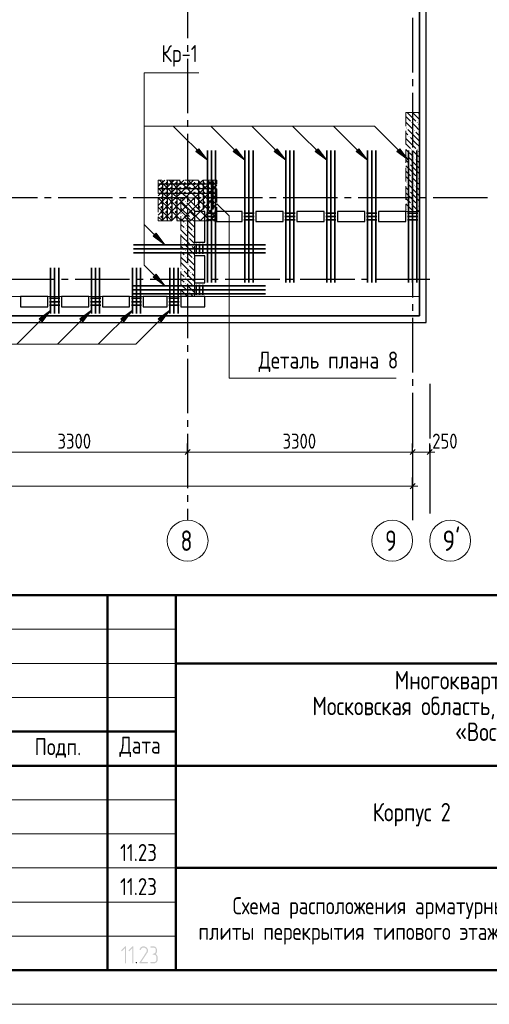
# Model space of a CAD drawing. Header units: millimetres. Extents: x 0 to 43617, y 0 to 59400.
# Tile 10 of 31: x 27211 to 34098, y 0 to 14442. Entities that reach past the tile are written whole.
import ezdxf

# ---------------------------------------------------------------- set-up
doc = ezdxf.new("R2010")
doc.units = ezdxf.units.MM
doc.linetypes.add('______2', pattern=[270, 200, -70])
doc.linetypes.add('______5', pattern=[1100, 800, -100, 100, -100])
for name, color, linetype, lineweight in [('S1 Стержни арматуры фон', 7, 'Continuous', 25), ('Standard', 7, 'Continuous', 25), ('Вспомогательная арматура', 7, 'Continuous', 25), ('ЖБ Пилон', 180, 'Continuous', 25), ('Оси', 40, '______5', 18), ('Позиционная метка номер позиции', 7, 'Continuous', 13), ('Поперечная арматура', 7, 'Continuous', 25), ('Поперечное армирование AW фон', 7, 'Continuous', 25), ('Примечания', 7, 'Continuous', 25)]:
    doc.layers.add(name, color=color, linetype=linetype, lineweight=lineweight)
doc.layers.add('ЖБ Перекрытие верхний уровень', color=7, linetype='Continuous', lineweight=25, true_color=0xe0e0ff)
doc.styles.add('GOST 2.304-81', font='txt')
doc.styles.add('ISOCPEUR', font='txt')

msp = doc.modelspace()

# ---------------------------------------------------------------- hatches: boundary and pattern name
at = {"layer": 'Standard', "linetype": 'Continuous', "lineweight": 25, "transparency": 33554687}
for points in [[(28772, 610), (28772, 609), (28772, 608), (28772, 607), (28771, 606), (28771, 605), (28771, 605), (28770, 604), (28769, 603), (28768, 602), (28767, 602), (28765, 601), (28763, 601), (28763, 601), (28762, 601), (28761, 602), (28761, 602), (28760, 602), (28759, 602), (28758, 603), (28757, 603), (28756, 604), (28756, 605), (28755, 605), (28755, 606), (28755, 607), (28754, 608), (28754, 609), (28754, 610), (28754, 820), (28716, 782), (28715, 780), (28713, 780), (28712, 779), (28710, 779), (28708, 779), (28707, 780), (28705, 780), (28704, 782), (28702, 783), (28702, 785), (28701, 786), (28701, 788), (28701, 788), (28701, 789), (28701, 790), (28702, 790), (28702, 791), (28702, 792), (28703, 793), (28704, 794), (28757, 848), (28758, 849), (28760, 849), (28761, 850), (28763, 850), (28765, 850), (28766, 849), (28768, 849), (28769, 848), (28770, 847), (28770, 846), (28771, 846), (28771, 845), (28772, 844), (28772, 843), (28772, 842), (28772, 841)], [(28878, 610), (28878, 609), (28878, 608), (28878, 607), (28878, 606), (28878, 605), (28877, 605), (28877, 604), (28876, 603), (28875, 602), (28873, 602), (28872, 601), (28870, 601), (28869, 601), (28869, 601), (28868, 602), (28867, 602), (28866, 602), (28865, 602), (28865, 603), (28863, 603), (28863, 604), (28862, 605), (28862, 605), (28861, 606), (28861, 607), (28861, 608), (28861, 609), (28861, 610), (28861, 820), (28823, 782), (28821, 780), (28820, 780), (28818, 779), (28817, 779), (28815, 779), (28813, 780), (28812, 780), (28810, 782), (28809, 783), (28808, 785), (28808, 786), (28808, 788), (28808, 788), (28808, 789), (28808, 790), (28808, 790), (28809, 791), (28809, 792), (28810, 793), (28810, 794), (28863, 848), (28865, 849), (28866, 849), (28868, 850), (28869, 850), (28871, 850), (28873, 849), (28874, 849), (28876, 848), (28876, 847), (28877, 846), (28877, 846), (28878, 845), (28878, 844), (28878, 843), (28878, 842), (28878, 841)], [(29082, 601), (28976, 601), (28975, 601), (28973, 602), (28971, 603), (28970, 604), (28969, 606), (28968, 607), (28967, 609), (28967, 611), (28967, 612), (28968, 613), (28968, 614), (28969, 615), (29066, 763), (29070, 770), (29073, 776), (29074, 779), (29074, 782), (29075, 786), (29075, 789), (29075, 791), (29075, 793), (29074, 795), (29074, 798), (29073, 800), (29073, 802), (29072, 804), (29071, 806), (29070, 807), (29069, 809), (29068, 811), (29067, 813), (29065, 814), (29064, 816), (29062, 818), (29060, 819), (29059, 821), (29057, 822), (29055, 823), (29053, 824), (29051, 826), (29049, 827), (29047, 828), (29045, 828), (29043, 829), (29041, 830), (29039, 831), (29036, 831), (29034, 831), (29032, 832), (29030, 832), (29028, 832), (29024, 832), (29021, 831), (29018, 831), (29016, 830), (29013, 829), (29010, 828), (29007, 827), (29005, 825), (29002, 823), (29000, 821), (28997, 819), (28995, 816), (28993, 813), (28991, 809), (28989, 806), (28988, 802), (28987, 800), (28986, 799), (28985, 798), (28984, 798), (28984, 797), (28982, 797), (28981, 796), (28980, 796), (28978, 796), (28976, 797), (28974, 797), (28973, 798), (28972, 799), (28972, 800), (28971, 800), (28971, 801), (28971, 802), (28970, 803), (28970, 804), (28970, 805), (28971, 808), (28972, 811), (28973, 813), (28974, 816), (28975, 818), (28976, 820), (28978, 823), (28979, 825), (28980, 827), (28982, 829), (28983, 831), (28985, 832), (28987, 834), (28988, 836), (28990, 837), (28992, 839), (28994, 840), (28998, 843), (29001, 845), (29005, 846), (29009, 848), (29013, 849), (29018, 849), (29022, 850), (29027, 850), (29030, 850), (29033, 850), (29036, 849), (29039, 849), (29042, 848), (29045, 848), (29048, 847), (29051, 846), (29054, 845), (29056, 843), (29059, 842), (29062, 840), (29064, 839), (29067, 837), (29070, 835), (29072, 833), (29075, 830), (29077, 828), (29079, 826), (29081, 823), (29083, 820), (29085, 818), (29087, 815), (29088, 813), (29089, 810), (29090, 807), (29091, 804), (29092, 801), (29092, 798), (29093, 795), (29093, 792), (29093, 789), (29093, 784), (29092, 780), (29092, 776), (29090, 772), (29090, 770), (29089, 767), (29088, 765), (29087, 763), (29086, 760), (29084, 758), (29083, 755), (29081, 753), (28993, 619), (29082, 619), (29084, 619), (29086, 618), (29087, 618), (29088, 616), (29090, 615), (29091, 613), (29091, 612), (29091, 610), (29091, 609), (29091, 607), (29090, 606), (29089, 604), (29088, 603), (29088, 603), (29087, 602), (29086, 602), (29085, 602), (29084, 601), (29083, 601)], [(29205, 737), (29208, 736), (29211, 734), (29214, 732), (29216, 730), (29219, 727), (29221, 724), (29223, 722), (29225, 718), (29227, 715), (29229, 712), (29230, 708), (29232, 705), (29233, 701), (29233, 697), (29234, 694), (29234, 690), (29234, 655), (29234, 652), (29233, 649), (29233, 646), (29233, 644), (29232, 641), (29231, 639), (29231, 636), (29230, 634), (29229, 632), (29228, 629), (29226, 627), (29225, 625), (29223, 623), (29222, 621), (29220, 619), (29218, 617), (29216, 615), (29214, 613), (29212, 611), (29210, 610), (29208, 609), (29205, 607), (29203, 606), (29201, 605), (29198, 604), (29196, 603), (29194, 603), (29191, 602), (29188, 602), (29186, 602), (29183, 601), (29180, 601), (29136, 601), (29134, 601), (29132, 602), (29131, 603), (29129, 604), (29128, 605), (29128, 607), (29127, 608), (29127, 610), (29127, 611), (29128, 613), (29128, 614), (29129, 616), (29130, 616), (29130, 617), (29131, 618), (29132, 618), (29133, 619), (29134, 619), (29135, 619), (29136, 619), (29180, 619), (29184, 619), (29188, 620), (29191, 620), (29194, 622), (29197, 623), (29200, 625), (29203, 627), (29206, 629), (29208, 632), (29210, 635), (29212, 638), (29213, 641), (29215, 644), (29215, 647), (29216, 651), (29216, 655), (29216, 690), (29216, 694), (29215, 697), (29215, 701), (29213, 704), (29212, 707), (29210, 710), (29208, 713), (29206, 715), (29203, 718), (29200, 720), (29197, 722), (29194, 723), (29191, 724), (29188, 725), (29184, 726), (29180, 726), (29171, 726), (29169, 726), (29168, 726), (29166, 727), (29165, 728), (29164, 730), (29163, 731), (29163, 733), (29163, 735), (29163, 736), (29163, 737), (29164, 738), (29165, 740), (29165, 741), (29166, 742), (29167, 742), (29167, 743), (29168, 743), (29169, 743), (29170, 743), (29171, 743), (29175, 743), (29179, 744), (29182, 745), (29185, 746), (29188, 747), (29191, 749), (29194, 751), (29197, 754), (29199, 756), (29201, 759), (29203, 762), (29204, 765), (29206, 768), (29206, 772), (29207, 775), (29207, 779), (29207, 797), (29207, 800), (29206, 804), (29206, 807), (29204, 810), (29203, 814), (29201, 816), (29199, 819), (29197, 822), (29194, 824), (29191, 826), (29188, 828), (29185, 830), (29182, 831), (29179, 832), (29175, 832), (29171, 832), (29136, 832), (29134, 832), (29132, 833), (29131, 834), (29129, 835), (29128, 836), (29128, 838), (29127, 839), (29127, 841), (29127, 842), (29128, 844), (29128, 845), (29129, 847), (29130, 847), (29130, 848), (29131, 849), (29132, 849), (29133, 850), (29134, 850), (29135, 850), (29136, 850), (29171, 850), (29174, 850), (29177, 850), (29180, 849), (29182, 849), (29185, 849), (29187, 848), (29190, 847), (29192, 846), (29194, 845), (29197, 844), (29199, 843), (29201, 841), (29203, 840), (29205, 838), (29207, 836), (29209, 835), (29211, 833), (29213, 831), (29214, 829), (29216, 826), (29217, 824), (29219, 822), (29220, 820), (29221, 817), (29222, 815), (29222, 813), (29223, 810), (29224, 807), (29224, 805), (29224, 802), (29225, 800), (29225, 797), (29225, 779), (29225, 773), (29225, 772), (29225, 771), (29225, 770), (29224, 770), (29224, 768), (29224, 767), (29223, 767), (29223, 766), (29223, 764), (29222, 761), (29221, 759), (29220, 756), (29218, 753), (29217, 751), (29215, 749), (29214, 746), (29212, 744), (29210, 742), (29208, 740)], [(28923, 619), (28924, 619), (28926, 618), (28927, 618), (28929, 616), (28930, 615), (28931, 613), (28932, 612), (28932, 610), (28932, 609), (28931, 607), (28930, 606), (28929, 604), (28929, 603), (28928, 603), (28927, 602), (28927, 602), (28926, 602), (28925, 601), (28924, 601), (28923, 601), (28921, 601), (28919, 602), (28917, 603), (28916, 604), (28915, 605), (28914, 607), (28914, 608), (28914, 610), (28914, 611), (28914, 613), (28915, 614), (28916, 616), (28917, 616), (28917, 617), (28918, 618), (28919, 618), (28920, 619), (28921, 619), (28922, 619)]]:
    msp.add_hatch(color=7, dxfattribs=at).paths.add_polyline_path(points, flags=16)
at = {"layer": 'ЖБ Пилон', "linetype": 'Continuous', "lineweight": 18, "transparency": 33554687}
for points in [[(32874, 12853), (32881, 12860), (32887, 12853), (32881, 12847)], [(32954, 12933), (32961, 12940), (32967, 12933), (32961, 12927)], [(33034, 12933), (33041, 12940), (33047, 12933), (33041, 12927)], [(32914, 12733), (32921, 12740), (32927, 12733), (32921, 12727)], [(32994, 12813), (33001, 12820), (33007, 12813), (33001, 12807)], [(32874, 12453), (32881, 12460), (32887, 12453), (32881, 12447)], [(32954, 12533), (32961, 12540), (32967, 12533), (32961, 12527)], [(33034, 12533), (33041, 12540), (33047, 12533), (33041, 12527)], [(32914, 12333), (32921, 12340), (32927, 12333), (32921, 12327)], [(32994, 12413), (33001, 12420), (33007, 12413), (33001, 12407)], [(32954, 12133), (32961, 12140), (32967, 12133), (32961, 12127)], [(33034, 12133), (33041, 12140), (33047, 12133), (33041, 12127)], [(32874, 12053), (32881, 12060), (32887, 12053), (32881, 12047)], [(32994, 12013), (33001, 12020), (33007, 12013), (33001, 12007)], [(32914, 11933), (32921, 11940), (32927, 11933), (32921, 11927)], [(29634, 11773), (29641, 11780), (29647, 11773), (29641, 11767)], [(29754, 11733), (29761, 11740), (29767, 11733), (29761, 11727)], [(32954, 11733), (32961, 11740), (32967, 11733), (32961, 11727)], [(33034, 11733), (33041, 11740), (33047, 11733), (33041, 11727)], [(29594, 11573), (29601, 11580), (29607, 11573), (29601, 11567)], [(29674, 11653), (29681, 11660), (29687, 11653), (29681, 11647)], [(32874, 11653), (32881, 11660), (32887, 11653), (32881, 11647)], [(29634, 11453), (29641, 11460), (29647, 11453), (29641, 11447)], [(29714, 11533), (29721, 11540), (29727, 11533), (29721, 11527)], [(29634, 11373), (29641, 11380), (29647, 11373), (29641, 11367)], [(29754, 11333), (29761, 11340), (29767, 11333), (29761, 11327)], [(29594, 11173), (29601, 11180), (29607, 11173), (29601, 11167)], [(29674, 11253), (29681, 11260), (29687, 11253), (29681, 11247)], [(29714, 11133), (29721, 11140), (29727, 11133), (29721, 11127)], [(29634, 11053), (29641, 11060), (29647, 11053), (29641, 11047)], [(29634, 10973), (29641, 10980), (29647, 10973), (29641, 10967)], [(29674, 10853), (29681, 10860), (29687, 10853), (29681, 10847)], [(29754, 10933), (29761, 10940), (29767, 10933), (29761, 10927)], [(29594, 10773), (29601, 10780), (29607, 10773), (29601, 10767)], [(29714, 10733), (29721, 10740), (29727, 10733), (29721, 10727)], [(29634, 10653), (29641, 10660), (29647, 10653), (29641, 10647)], [(29634, 10573), (29641, 10580), (29647, 10573), (29641, 10567)], [(29674, 10453), (29681, 10460), (29687, 10453), (29681, 10447)], [(29754, 10533), (29761, 10540), (29767, 10533), (29761, 10527)]]:
    msp.add_hatch(color=7, dxfattribs=at).paths.add_polyline_path(points, flags=16)
at = {"layer": 'Позиционная метка номер позиции', "linetype": 'Continuous', "lineweight": 13, "transparency": 33554687}
for points in [[(29837, 12549), (29964, 12379), (29794, 12506)], [(30387, 12549), (30514, 12379), (30344, 12506)], [(30987, 12549), (31114, 12379), (30944, 12506)], [(31587, 12549), (31714, 12379), (31544, 12506)], [(32187, 12549), (32314, 12379), (32144, 12506)], [(32787, 12549), (32914, 12379), (32744, 12506)], [(29212, 11310), (29339, 11140), (29169, 11267)], [(29212, 10710), (29339, 10540), (29169, 10667)], [(27499, 10055), (27669, 10182), (27542, 10012)], [(28094, 10055), (28264, 10182), (28137, 10012)], [(28694, 10055), (28864, 10182), (28737, 10012)], [(29244, 10055), (29414, 10182), (29287, 10012)], [(29244, 10055), (29414, 10182), (29287, 10012)]]:
    msp.add_hatch(color=7, dxfattribs=at).paths.add_polyline_path(points, flags=16)

# ---------------------------------------------------------------- linework, layer by layer
at = {"layer": 'S1 Стержни арматуры фон', "color": 7, "linetype": 'Continuous', "lineweight": 35, "transparency": 33554687}
for p, q in [((29964, 12524), (29964, 10586)), ((29964, 12524), (29964, 10586)), ((30024, 12524), (30024, 10586)), ((30024, 12524), (30024, 10586)), ((30084, 12524), (30084, 10586)), ((30084, 12524), (30084, 10586)), ((30514, 12524), (30514, 10586)), ((30514, 12524), (30514, 10586)), ((30574, 12524), (30574, 10586)), ((30574, 12524), (30574, 10586)), ((30634, 12524), (30634, 10586)), ((30634, 12524), (30634, 10586)), ((31114, 12524), (31114, 10586)), ((31114, 12524), (31114, 10586)), ((31174, 12524), (31174, 10586)), ((31174, 12524), (31174, 10586)), ((31234, 12524), (31234, 10586)), ((31234, 12524), (31234, 10586)), ((31714, 12524), (31714, 10586)), ((31714, 12524), (31714, 10586)), ((31774, 12524), (31774, 10586)), ((31774, 12524), (31774, 10586)), ((31834, 12524), (31834, 10586)), ((31834, 12524), (31834, 10586)), ((32314, 12524), (32314, 10586)), ((32314, 12524), (32314, 10586)), ((32374, 12524), (32374, 10586)), ((32374, 12524), (32374, 10586)), ((32434, 12524), (32434, 10586)), ((32434, 12524), (32434, 10586)), ((32914, 12524), (32914, 10586)), ((32914, 12524), (32914, 10586)), ((32974, 12524), (32974, 10586)), ((32974, 12524), (32974, 10586)), ((33034, 12524), (33034, 10586)), ((33034, 12524), (33034, 10586)), ((28880, 11140), (30818, 11140)), ((28880, 11140), (30818, 11140)), ((28880, 11080), (30818, 11080)), ((28880, 11080), (30818, 11080)), ((28880, 11020), (30818, 11020)), ((28880, 11020), (30818, 11020)), ((27664, 10130), (27664, 10802)), ((27724, 10130), (27724, 10802)), ((27784, 10130), (27784, 10802)), ((28264, 10130), (28264, 10802)), ((28324, 10130), (28324, 10802)), ((28384, 10130), (28384, 10802)), ((28864, 10130), (28864, 10802)), ((28924, 10130), (28924, 10802)), ((28984, 10130), (28984, 10802)), ((29414, 10130), (29414, 10802)), ((29474, 10130), (29474, 10802)), ((29534, 10130), (29534, 10802)), ((28880, 10540), (30818, 10540)), ((28880, 10540), (30818, 10540)), ((28880, 10480), (30818, 10480)), ((28880, 10480), (30818, 10480)), ((28880, 10420), (30818, 10420)), ((28880, 10420), (30818, 10420))]:
    msp.add_line(p, q, dxfattribs=at)
at = {"layer": 'Standard', "color": 7, "linetype": 'Continuous', "lineweight": 25, "transparency": 33554687}
for p, q in [((33074, 25060), (33074, 10100)), ((29774, 11630), (29774, 11180)), ((29924, 11630), (29774, 11630)), ((29924, 11180), (29924, 11630)), ((30074, 11630), (30074, 11480)), ((30474, 11630), (30074, 11630)), ((30474, 11480), (30474, 11630)), ((30674, 11630), (30674, 11480)), ((31074, 11630), (30674, 11630)), ((31074, 11480), (31074, 11630)), ((31274, 11630), (31274, 11480)), ((31674, 11630), (31274, 11630)), ((31674, 11480), (31674, 11630)), ((31874, 11630), (31874, 11480)), ((32274, 11630), (31874, 11630)), ((32274, 11480), (32274, 11630)), ((32474, 11630), (32474, 11480)), ((32874, 11630), (32474, 11630)), ((32874, 11480), (32874, 11630)), ((30074, 11480), (30474, 11480)), ((30674, 11480), (31074, 11480)), ((31274, 11480), (31674, 11480)), ((31874, 11480), (32274, 11480)), ((32474, 11480), (32874, 11480)), ((29774, 11180), (29924, 11180)), ((29774, 10980), (29774, 10580)), ((29924, 10980), (29774, 10980)), ((29924, 10580), (29924, 10980)), ((29774, 10580), (29924, 10580)), ((27224, 10380), (27224, 10230)), ((27624, 10380), (27224, 10380)), ((27624, 10230), (27624, 10380)), ((27824, 10380), (27824, 10230)), ((28224, 10380), (27824, 10380)), ((28224, 10230), (28224, 10380)), ((28424, 10380), (28424, 10230)), ((28824, 10380), (28424, 10380)), ((28824, 10230), (28824, 10380)), ((29024, 10380), (29024, 10230)), ((29374, 10380), (29024, 10380)), ((29374, 10230), (29374, 10380)), ((29574, 10380), (29574, 10230)), ((29924, 10380), (29574, 10380)), ((29924, 10230), (29924, 10380)), ((27224, 10230), (27624, 10230)), ((27824, 10230), (28224, 10230)), ((28424, 10230), (28824, 10230)), ((29024, 10230), (29374, 10230)), ((29574, 10230), (29924, 10230)), ((33074, 10100), (18094, 10100)), ((29636, 8063), (29711, 8138)), ((32936, 8063), (33011, 8138)), ((33186, 8063), (33261, 8138)), ((33011, 7638), (32936, 7563)), ((23000, 500), (41500, 500)), ((23000, 500), (41500, 500)), ((23000, 500), (41500, 500))]:
    msp.add_line(p, q, dxfattribs=at)
at = {"layer": 'Standard', "color": 7, "linetype": 'Continuous', "lineweight": 13, "transparency": 33554687}
for p, q in [((26374, 8100), (29674, 8100)), ((29674, 8100), (32974, 8100)), ((32974, 8100), (33224, 8100)), ((33224, 8100), (33299, 8100)), ((32974, 7600), (7924, 7600)), ((32974, 7600), (33049, 7600)), ((23000, 5500), (29500, 5500)), ((23000, 5000), (29500, 5000)), ((23000, 4500), (29500, 4500)), ((23000, 3000), (29500, 3000)), ((23000, 2500), (29500, 2500)), ((23000, 2500), (29500, 2500)), ((23000, 2000), (29500, 2000)), ((23000, 2000), (29500, 2000)), ((23000, 1500), (29500, 1500)), ((23000, 1000), (29500, 1000))]:
    msp.add_line(p, q, dxfattribs=at)
at = {"layer": 'Standard', "color": 251, "linetype": 'Continuous', "lineweight": -3, "true_color": 0x656565, "transparency": 33554687}
for p, q in [((29674, 8100), (29674, 8225)), ((29674, 8100), (29674, 7975)), ((29674, 8100), (29674, 7648)), ((32974, 8100), (32974, 8225)), ((32974, 8100), (32974, 7975)), ((32974, 8100), (32974, 7648)), ((33224, 8100), (33224, 8225)), ((33224, 8100), (33224, 7975)), ((33224, 8100), (33224, 7648)), ((32974, 7600), (32974, 7725)), ((32974, 7600), (32974, 7475)), ((32974, 7600), (32974, 7600))]:
    msp.add_line(p, q, dxfattribs=at)
at = {"layer": 'Standard', "color": 7, "linetype": 'Continuous', "lineweight": 50, "transparency": 33554687}
for p, q in [((23000, 6000), (41500, 6000)), ((28500, 500), (28500, 6000)), ((29500, 500), (29500, 6000)), ((29500, 5000), (41500, 5000)), ((23000, 4000), (29500, 4000)), ((23000, 4000), (29500, 4000)), ((23000, 3500), (29500, 3500)), ((23000, 3500), (29500, 3500)), ((29500, 3500), (41500, 3500)), ((29500, 2000), (41500, 2000))]:
    msp.add_line(p, q, dxfattribs=at)
at = {"layer": 'Standard', "color": 7, "linetype": 'Continuous', "lineweight": 13, "transparency": 33554687}
msp.add_lwpolyline([(0, 0), (42000, 0), (42000, 59400), (0, 59400), (0, 0)], close=True, dxfattribs=at)
for points in [[(42000, 59400), (0, 59400), (0, 0), (42000, 0), (42000, 59400)], [(7674, 10380), (33074, 10380), (33074, 57220), (7674, 57220), (7674, 10380)]]:
    msp.add_lwpolyline(points, dxfattribs=at)
at = {"layer": 'Standard', "color": 7, "linetype": 'Continuous', "lineweight": 50, "transparency": 33554687}
msp.add_lwpolyline([(2000, 58900), (41500, 58900), (41500, 500), (2000, 500), (2000, 58900)], close=True, dxfattribs=at)
at = {"layer": 'Standard', "color": 254, "linetype": 'Continuous', "lineweight": 25, "true_color": 0xc4c4ff, "transparency": 33554687}
msp.add_lwpolyline([(7294, 10000), (33174, 10000), (33174, 57320), (7294, 57320), (7294, 10000)], dxfattribs=at)
at = {"layer": 'Standard', "color": 7, "linetype": 'Continuous', "lineweight": 25, "transparency": 33554687}
for points in [[(7394, 10100), (33074, 10100), (33074, 57220), (7394, 57220), (7394, 10100)], [(41500, 6000), (23000, 6000), (23000, 500), (41500, 500), (41500, 6000)]]:
    msp.add_lwpolyline(points, dxfattribs=at)
at = {"layer": 'Вспомогательная арматура', "color": 7, "linetype": 'Continuous', "lineweight": 25, "transparency": 33554687}
for p, q in [((30099, 12030), (29249, 12030)), ((29304, 12085), (29304, 11495)), ((29374, 12085), (29374, 11495)), ((29444, 12085), (29444, 11495)), ((29514, 12085), (29514, 11495)), ((29834, 12085), (29834, 11660)), ((29904, 12085), (29904, 11660)), ((29974, 12085), (29974, 11660)), ((30044, 12085), (30044, 11660)), ((30099, 11960), (29249, 11960)), ((30099, 11890), (29249, 11890))]:
    msp.add_line(p, q, dxfattribs=at)
at = {"layer": 'ЖБ Перекрытие верхний уровень', "color": 7, "linetype": 'Continuous', "lineweight": 18, "transparency": 33554687}
for p, q in [((33074, 10100), (33074, 25060)), ((29774, 11630), (29924, 11630)), ((29774, 11180), (29774, 11630)), ((29924, 11630), (29924, 11180)), ((30074, 11630), (30474, 11630)), ((30074, 11480), (30074, 11630)), ((30474, 11630), (30474, 11480)), ((30674, 11630), (31074, 11630)), ((30674, 11480), (30674, 11630)), ((31074, 11630), (31074, 11480)), ((31274, 11630), (31674, 11630)), ((31274, 11480), (31274, 11630)), ((31674, 11630), (31674, 11480)), ((31874, 11630), (32274, 11630)), ((31874, 11480), (31874, 11630)), ((32274, 11630), (32274, 11480)), ((32474, 11630), (32874, 11630)), ((32474, 11480), (32474, 11630)), ((32874, 11630), (32874, 11480)), ((30474, 11480), (30074, 11480)), ((31074, 11480), (30674, 11480)), ((31674, 11480), (31274, 11480)), ((32274, 11480), (31874, 11480)), ((32874, 11480), (32474, 11480)), ((29924, 11180), (29774, 11180)), ((29774, 10980), (29924, 10980)), ((29774, 10580), (29774, 10980)), ((29924, 10980), (29924, 10580)), ((29924, 10580), (29774, 10580)), ((27224, 10230), (27224, 10380)), ((27224, 10380), (27624, 10380)), ((27624, 10380), (27624, 10230)), ((27824, 10230), (27824, 10380)), ((27824, 10380), (28224, 10380)), ((28224, 10380), (28224, 10230)), ((28424, 10230), (28424, 10380)), ((28424, 10380), (28824, 10380)), ((28824, 10380), (28824, 10230)), ((29024, 10380), (29374, 10380)), ((29024, 10230), (29024, 10380)), ((29374, 10380), (29374, 10230)), ((29574, 10380), (29924, 10380)), ((29574, 10230), (29574, 10380)), ((29924, 10380), (29924, 10230)), ((27624, 10230), (27224, 10230)), ((28224, 10230), (27824, 10230)), ((28824, 10230), (28424, 10230)), ((29374, 10230), (29024, 10230)), ((29924, 10230), (29574, 10230)), ((18094, 10100), (33074, 10100))]:
    msp.add_line(p, q, dxfattribs=at)
at = {"layer": 'ЖБ Пилон', "color": 253, "linetype": '______2', "lineweight": 13, "true_color": 0xa0a0a0, "transparency": 33554687}
for p, q in [((32874, 13080), (32874, 11630)), ((33074, 13080), (32874, 13080)), ((33074, 11630), (33074, 13080)), ((29574, 11830), (29574, 10380)), ((29774, 11830), (29574, 11830)), ((29774, 10380), (29774, 11830)), ((32874, 11630), (33074, 11630)), ((29574, 10380), (29774, 10380))]:
    msp.add_line(p, q, dxfattribs=at)
at = {"layer": 'ЖБ Пилон', "color": 9, "linetype": 'Continuous', "lineweight": 18, "true_color": 0xc7c7c7, "transparency": 33554687}
for p, q in [((32874, 13020), (32941, 12953)), ((32941, 13033), (32894, 13080)), ((32941, 13033), (33021, 12953)), ((32974, 13080), (33021, 13033)), ((33021, 13033), (33074, 12980)), ((33054, 13080), (33074, 13060)), ((32874, 12940), (32981, 12833)), ((33021, 12873), (32981, 12913)), ((33061, 12833), (33021, 12873)), ((33061, 12913), (33074, 12900)), ((32874, 12780), (32901, 12753)), ((33021, 12713), (32901, 12833)), ((32941, 12713), (33021, 12633)), ((33021, 12793), (33074, 12740)), ((33021, 12713), (33074, 12660)), ((32941, 12633), (32874, 12700)), ((32874, 12620), (32941, 12553)), ((32941, 12633), (33021, 12553)), ((33021, 12633), (33074, 12580)), ((32874, 12540), (32981, 12433)), ((33021, 12313), (32901, 12433)), ((33021, 12473), (32981, 12513)), ((33061, 12433), (33021, 12473)), ((33061, 12513), (33074, 12500)), ((32874, 12380), (32901, 12353)), ((32941, 12233), (32874, 12300)), ((32941, 12313), (33021, 12233)), ((33021, 12393), (33074, 12340)), ((33021, 12313), (33074, 12260)), ((32874, 12220), (32941, 12153)), ((32874, 12140), (32981, 12033)), ((32941, 12233), (33021, 12153)), ((33021, 12233), (33074, 12180)), ((33021, 11913), (32901, 12033)), ((33021, 12073), (32981, 12113)), ((33061, 12033), (33021, 12073)), ((33021, 11993), (33074, 11940)), ((33061, 12113), (33074, 12100)), ((32874, 11980), (32901, 11953)), ((32941, 11833), (32874, 11900)), ((32941, 11913), (33021, 11833)), ((33021, 11913), (33074, 11860)), ((29574, 11760), (29661, 11673)), ((29621, 11793), (29584, 11830)), ((29661, 11753), (29774, 11640)), ((29664, 11830), (29741, 11753)), ((29744, 11830), (29774, 11800)), ((32874, 11820), (32941, 11753)), ((32874, 11740), (32981, 11633)), ((32941, 11833), (33021, 11753)), ((33021, 11673), (32981, 11713)), ((33021, 11833), (33074, 11780)), ((33061, 11713), (33074, 11700)), ((29574, 11600), (29581, 11593)), ((29581, 11673), (29701, 11553)), ((29774, 11560), (29701, 11633)), ((32904, 11630), (32901, 11633)), ((33061, 11633), (33021, 11673)), ((29574, 11520), (29621, 11473)), ((29581, 11433), (29574, 11440)), ((29621, 11393), (29581, 11433)), ((29741, 11433), (29621, 11553)), ((29661, 11433), (29741, 11353)), ((29741, 11513), (29774, 11480)), ((29741, 11433), (29774, 11400)), ((29574, 11360), (29661, 11273)), ((29581, 11273), (29701, 11153)), ((29661, 11353), (29774, 11240)), ((29574, 11200), (29581, 11193)), ((29574, 11120), (29621, 11073)), ((29741, 11033), (29621, 11153)), ((29774, 11160), (29701, 11233)), ((29581, 11033), (29574, 11040)), ((29621, 10993), (29581, 11033)), ((29661, 11033), (29741, 10953)), ((29741, 11113), (29774, 11080)), ((29741, 11033), (29774, 11000)), ((29574, 10960), (29661, 10873)), ((29581, 10873), (29701, 10753)), ((29661, 10953), (29774, 10840)), ((29774, 10760), (29701, 10833)), ((29574, 10800), (29581, 10793)), ((29574, 10720), (29621, 10673)), ((29741, 10633), (29621, 10753)), ((29741, 10713), (29774, 10680)), ((29581, 10633), (29574, 10640)), ((29574, 10560), (29661, 10473)), ((29621, 10593), (29581, 10633)), ((29661, 10633), (29741, 10553)), ((29661, 10553), (29774, 10440)), ((29741, 10633), (29774, 10600)), ((29574, 10400), (29581, 10393)), ((29581, 10473), (29674, 10380)), ((29754, 10380), (29701, 10433))]:
    msp.add_line(p, q, dxfattribs=at)
at = {"layer": 'Оси', "color": 8, "linetype": '______5', "lineweight": -3, "transparency": 33554687}
for p, q in [((29674, 25969), (29674, 7100)), ((32974, 25469), (32974, 7100)), ((34074, 11830), (4600, 11830)), ((33224, 10630), (4600, 10630)), ((33224, 9100), (33224, 7100))]:
    msp.add_line(p, q, dxfattribs=at)
at = {"layer": 'Оси', "color": 7, "linetype": 'Continuous', "lineweight": 13, "transparency": 33554687}
for centre in [(29674, 6800), (32674, 6800), (33524, 6800)]:
    msp.add_circle(centre, 300, dxfattribs=at)
at = {"layer": 'Позиционная метка номер позиции', "color": 7, "linetype": 'Continuous', "lineweight": 13, "transparency": 33554687}
for p, q in [((29964, 12379), (29464, 12879)), ((30514, 12379), (30014, 12879)), ((31114, 12379), (30614, 12879)), ((31714, 12379), (31214, 12879)), ((32314, 12379), (31814, 12879)), ((29794, 12506), (29837, 12549)), ((29964, 12379), (29794, 12506)), ((29816, 12527), (29805, 12538)), ((29837, 12549), (29964, 12379)), ((30344, 12506), (30387, 12549)), ((30514, 12379), (30344, 12506)), ((30366, 12527), (30355, 12538)), ((30387, 12549), (30514, 12379)), ((30944, 12506), (30987, 12549)), ((31114, 12379), (30944, 12506)), ((30966, 12527), (30955, 12538)), ((30987, 12549), (31114, 12379)), ((31544, 12506), (31587, 12549)), ((31714, 12379), (31544, 12506)), ((31566, 12527), (31555, 12538)), ((31587, 12549), (31714, 12379)), ((32144, 12506), (32187, 12549)), ((32314, 12379), (32144, 12506)), ((32166, 12527), (32155, 12538)), ((32187, 12549), (32314, 12379)), ((32744, 12506), (32787, 12549)), ((32914, 12379), (32744, 12506)), ((32766, 12527), (32755, 12538)), ((32787, 12549), (32914, 12379)), ((29964, 12379), (29964, 12379)), ((29964, 12379), (29964, 12379)), ((29964, 12379), (29964, 12379)), ((30514, 12379), (30514, 12379)), ((30514, 12379), (30514, 12379)), ((30514, 12379), (30514, 12379)), ((31114, 12379), (31114, 12379)), ((31114, 12379), (31114, 12379)), ((31114, 12379), (31114, 12379)), ((31714, 12379), (31714, 12379)), ((31714, 12379), (31714, 12379)), ((31714, 12379), (31714, 12379)), ((32314, 12379), (32314, 12379)), ((32314, 12379), (32314, 12379)), ((32314, 12379), (32314, 12379)), ((32914, 12379), (32914, 12379)), ((32914, 12379), (32914, 12379)), ((32914, 12379), (32914, 12379)), ((29339, 11140), (29039, 11440)), ((29169, 11267), (29212, 11310)), ((29339, 11140), (29169, 11267)), ((29190, 11289), (29180, 11299)), ((29212, 11310), (29339, 11140)), ((29339, 11140), (29339, 11140)), ((29339, 11140), (29339, 11140)), ((29339, 11140), (29339, 11140)), ((29169, 10667), (29212, 10710)), ((29190, 10689), (29180, 10699)), ((29212, 10710), (29339, 10540)), ((29339, 10540), (29169, 10667)), ((29339, 10540), (29339, 10540)), ((29339, 10540), (29339, 10540)), ((29339, 10540), (29339, 10540)), ((27669, 10182), (27169, 9682)), ((27499, 10055), (27669, 10182)), ((27669, 10182), (27542, 10012)), ((27669, 10182), (27669, 10182)), ((27669, 10182), (27669, 10182)), ((27669, 10182), (27669, 10182)), ((28264, 10182), (27764, 9682)), ((28094, 10055), (28264, 10182)), ((28264, 10182), (28137, 10012)), ((28264, 10182), (28264, 10182)), ((28264, 10182), (28264, 10182)), ((28264, 10182), (28264, 10182)), ((28864, 10182), (28364, 9682)), ((28694, 10055), (28864, 10182)), ((28864, 10182), (28737, 10012)), ((28864, 10182), (28864, 10182)), ((28864, 10182), (28864, 10182)), ((28864, 10182), (28864, 10182)), ((29414, 10182), (28914, 9682)), ((29244, 10055), (29414, 10182)), ((29244, 10055), (29414, 10182)), ((29414, 10182), (29287, 10012)), ((29414, 10182), (29287, 10012)), ((29414, 10182), (29414, 10182)), ((29414, 10182), (29414, 10182)), ((29414, 10182), (29414, 10182)), ((29414, 10182), (29414, 10182)), ((29414, 10182), (29414, 10182)), ((29414, 10182), (29414, 10182)), ((27542, 10012), (27499, 10055)), ((27521, 10033), (27510, 10023)), ((28137, 10012), (28094, 10055)), ((28116, 10033), (28105, 10023)), ((28737, 10012), (28694, 10055)), ((28716, 10033), (28705, 10023)), ((29287, 10012), (29244, 10055)), ((29287, 10012), (29244, 10055)), ((29266, 10033), (29255, 10023)), ((29266, 10033), (29255, 10023))]:
    msp.add_line(p, q, dxfattribs=at)
for points in [[(29339, 10540), (29039, 10840), (29039, 13660), (29839, 13660)], [(32914, 12379), (32414, 12879), (29039, 12879), (29039, 13660), (29839, 13660)], [(29414, 10182), (28914, 9682), (26014, 9682), (26014, 8682), (26814, 8682)]]:
    msp.add_lwpolyline(points, dxfattribs=at)
at = {"layer": 'Поперечная арматура', "color": 7, "linetype": 'Continuous', "lineweight": 50, "transparency": 33554687}
for centre in [(29294, 12040), (29364, 12040), (29434, 12040), (29504, 12040), (29564, 12040), (29634, 12040), (29704, 12040), (29774, 12040), (29844, 12040), (29914, 12040), (29984, 12040), (30054, 12040), (29294, 11970), (29294, 11900), (29364, 11970), (29364, 11900), (29434, 11970), (29434, 11900), (29504, 11970), (29504, 11900), (29564, 11970), (29564, 11900), (29634, 11970), (29634, 11900), (29704, 11970), (29704, 11900), (29774, 11970), (29774, 11900), (29844, 11970), (29844, 11900), (29914, 11970), (29914, 11900), (29984, 11970), (29984, 11900), (30054, 11970), (30054, 11900), (29294, 11830), (29294, 11760), (29364, 11830), (29364, 11760), (29434, 11830), (29434, 11760), (29504, 11830), (29504, 11760), (29844, 11830), (29844, 11760), (29914, 11830), (29914, 11760), (29984, 11830), (29984, 11760), (30054, 11830), (30054, 11760), (29294, 11690), (29294, 11620), (29294, 11550), (29364, 11690), (29364, 11620), (29364, 11550), (29434, 11690), (29434, 11620), (29434, 11550), (29504, 11690), (29504, 11620), (29504, 11550), (29844, 11690), (29914, 11690), (29984, 11690), (30054, 11690)]:
    msp.add_circle(centre, 5, dxfattribs=at)
at = {"layer": 'Поперечное армирование AW фон', "color": 7, "linetype": 'Continuous', "lineweight": 35, "transparency": 33554687}
for p, q in [((29949, 11605), (30099, 11605)), ((29949, 11555), (30099, 11555)), ((30499, 11605), (30649, 11605)), ((30499, 11555), (30649, 11555)), ((31099, 11605), (31249, 11605)), ((31099, 11555), (31249, 11555)), ((31699, 11605), (31849, 11605)), ((31699, 11555), (31849, 11555)), ((32299, 11605), (32449, 11605)), ((32299, 11555), (32449, 11555)), ((32899, 11605), (33049, 11605)), ((32899, 11555), (33049, 11555)), ((29949, 11505), (30099, 11505)), ((30499, 11505), (30649, 11505)), ((31099, 11505), (31249, 11505)), ((31699, 11505), (31849, 11505)), ((32299, 11505), (32449, 11505)), ((32899, 11505), (33049, 11505)), ((29799, 11155), (29799, 11005)), ((29849, 11155), (29849, 11005)), ((29899, 11155), (29899, 11005)), ((29799, 10555), (29799, 10405)), ((29849, 10555), (29849, 10405)), ((29899, 10555), (29899, 10405)), ((27799, 10355), (27649, 10355)), ((27799, 10305), (27649, 10305)), ((27799, 10255), (27649, 10255)), ((28399, 10355), (28249, 10355)), ((28399, 10305), (28249, 10305)), ((28399, 10255), (28249, 10255)), ((28999, 10355), (28849, 10355)), ((28999, 10305), (28849, 10305)), ((28999, 10255), (28849, 10255)), ((29549, 10355), (29399, 10355)), ((29549, 10305), (29399, 10305)), ((29549, 10255), (29399, 10255))]:
    msp.add_line(p, q, dxfattribs=at)
at = {"layer": 'Примечания', "color": 252, "linetype": 'Continuous', "lineweight": 13, "true_color": 0x8f8f8f, "transparency": 33554687}
for p, q in [((29244, 11996), (29338, 12090)), ((29244, 11856), (29478, 12090)), ((29244, 11716), (29618, 12090)), ((29264, 12090), (29721, 11633)), ((29301, 11633), (29758, 12090)), ((29404, 12090), (29861, 11633)), ((29441, 11633), (29898, 12090)), ((29544, 12090), (30001, 11633)), ((29581, 11633), (30038, 12090)), ((29684, 12090), (30104, 11670)), ((29721, 11633), (30104, 12016)), ((29824, 12090), (30104, 11810)), ((29964, 12090), (30104, 11950)), ((29244, 11970), (29581, 11633)), ((29861, 11633), (30104, 11876)), ((29244, 11830), (29441, 11633)), ((30001, 11633), (30104, 11736)), ((29244, 11690), (29301, 11633)), ((29244, 11576), (29301, 11633)), ((29298, 11490), (29441, 11633)), ((29301, 11633), (29444, 11490)), ((29438, 11490), (29581, 11633)), ((29441, 11633), (29584, 11490)), ((29578, 11490), (29721, 11633)), ((29581, 11633), (29724, 11490)), ((29718, 11490), (29861, 11633)), ((29721, 11633), (29864, 11490)), ((29858, 11490), (30001, 11633)), ((29861, 11633), (30004, 11490)), ((29998, 11490), (30104, 11596)), ((30001, 11633), (30104, 11530)), ((29244, 11550), (29304, 11490))]:
    msp.add_line(p, q, dxfattribs=at)
at = {"layer": 'Примечания', "color": 7, "linetype": '______2', "lineweight": 13, "transparency": 33554687}
for p, q in [((30104, 12090), (29244, 12090)), ((29244, 12090), (29244, 11490)), ((30104, 11490), (30104, 12090)), ((29244, 11490), (30104, 11490))]:
    msp.add_line(p, q, dxfattribs=at)
at = {"layer": 'Примечания', "color": 7, "linetype": 'Continuous', "lineweight": 13, "transparency": 33554687}
msp.add_lwpolyline([(30104, 11740), (30281, 11563), (30281, 9182), (32731, 9182)], dxfattribs=at)

# ---------------------------------------------------------------- texts
at = {"layer": 'Standard', "color": 7, "linetype": 'Continuous', "lineweight": 25, "transparency": 33554687, "attachment_point": 7, "style": 'GOST 2.304-81'}
for s, insert, char_height, width in [('Кр-1', (29289, 13752), 250, 675.67), ('3300', (27766, 8150), 220, 641.48), ('3300', (31066, 8150), 220, 641.48), ('250', (33261, 8150), 220, 516.4), ('Многоквартирный\\~жилой\\~дом\\~по\\~адресу:\\~', (32710, 4545), 270, 5717.08), ('Московская\\~область,\\~городской\\~округ\\~Звенигород,\\~район\\~', (31504, 4167), 270, 8136.21), ('«Восточный»,\\~микрорайон\\~2', (33597, 3789), 270, 3952.83), ('Подп.', (27431, 3614), 250, 764.53), ('Дата', (28673, 3625), 250, 782.23), ('Корпус\\~2', (32388, 2610), 270, 1362.88), ('11.23', (28683, 2101), 250, 693.37), ('11.23', (28683, 1601), 250, 693.37)]:
    msp.add_mtext(s, dxfattribs=dict(at, insert=insert, char_height=char_height, width=width))
at = {"layer": 'Standard', "color": 7, "linetype": 'Continuous', "lineweight": 25, "transparency": 33554687, "insert": (33000, 1571), "char_height": 250, "width": 7791.88, "attachment_point": 2, "line_spacing_factor": 0.903614}
msp.add_mtext('\\A1;{\\fGOST 2.304-81|i0|b0;\\H250.000000;\\W1.000000;\\C7;Схема расположения арматурных каркасов}\\P{\\fGOST 2.304-81|i0|b0;\\H250.000000;\\W1.000000;\\C7;плиты перекрытия типового этажа (секции 3, 4)}\\P', dxfattribs=at)
at = {"layer": 'Оси', "color": 7, "linetype": 'Continuous', "lineweight": 25, "transparency": 33554687, "char_height": 300, "attachment_point": 7, "style": 'ISOCPEUR'}
for s, insert, width in [('\\W0.78;8', (29569, 6650), 326.41), ('\\W0.78;9', (32569, 6650), 326.41), ("\\W0.84;9'", (33412, 6650), 440.64)]:
    msp.add_mtext(s, dxfattribs=dict(at, insert=insert, width=width))
at = {"layer": 'Примечания', "color": 7, "linetype": 'Continuous', "lineweight": 25, "transparency": 33554687, "insert": (30714, 9273), "char_height": 250, "width": 2150.15, "attachment_point": 7, "style": 'GOST 2.304-81'}
msp.add_mtext('Деталь\\~плана\\~8', dxfattribs=at)

doc.saveas('drawing.dxf')
